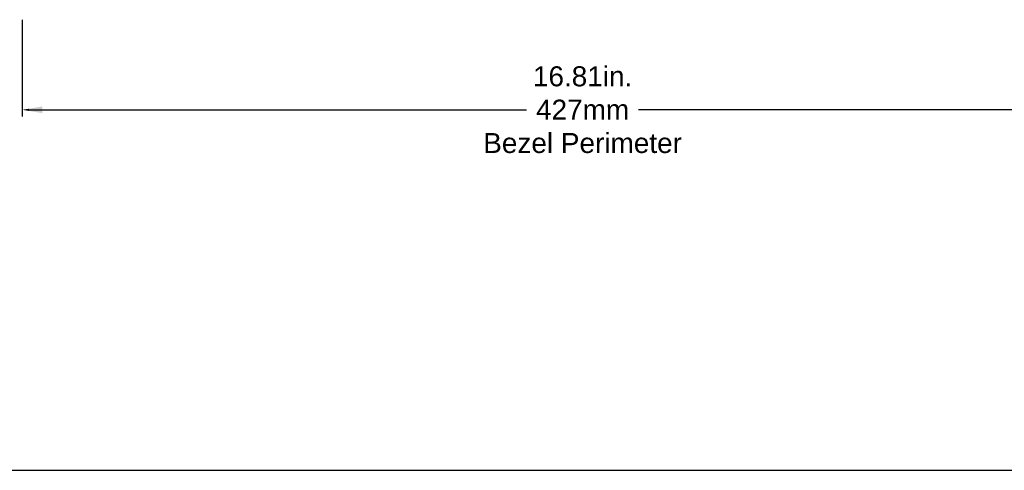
# Model space of a CAD drawing. Extents: x -71 to 52, y -13 to 68.
# Tile 3 of 81: x -10 to 5, y 36 to 43. Entities that reach past the tile are written whole.
import ezdxf

# ---------------------------------------------------------------- set-up
doc = ezdxf.new("R2010")
doc.units = 0
doc.header["$LTSCALE"] = 1.21
doc.header["$MEASUREMENT"] = 0
doc.layers.get('0').update_dxf_attribs({"linetype": 'CONTINUOUS'})
doc.layers.add('dim', color=5, linetype='CONTINUOUS')
doc.styles.add('arial', font='ARIAL.TTF')

# ---------------------------------------------------------------- blocks, each defined once
blk = doc.blocks.new('arrrowhead')
at = {"layer": 'dim'}
blk.add_solid([(0.3, 0.05), (0.3, -0.05), (0, 0)], dxfattribs=at)

msp = doc.modelspace()

# ---------------------------------------------------------------- linework, layer by layer
at = {"linetype": 'Continuous'}
msp.add_line((-17.546, 36.329), (16.454, 36.329), dxfattribs=at)
at = {"layer": 'dim'}
for p, q in [((-9.731, 43.086), (-9.731, 41.635)), ((-9.631, 41.735), (-2.166, 41.735)), ((6.979, 41.735), (-0.486, 41.735))]:
    msp.add_line(p, q, dxfattribs=at)
msp.add_solid([(-9.631, 41.751), (-9.631, 41.718), (-9.731, 41.735)], dxfattribs=at)

# ---------------------------------------------------------------- block references
msp.add_blockref('arrrowhead', (-9.731, 41.735), dxfattribs=at)

# ---------------------------------------------------------------- texts
at = {"layer": 'dim', "insert": (-1.326, 41.735), "char_height": 0.3, "attachment_point": 5, "style": 'arial'}
msp.add_mtext('16.81in.\\P427mm\\PBezel Perimeter', dxfattribs=at)

doc.saveas('drawing.dxf')
